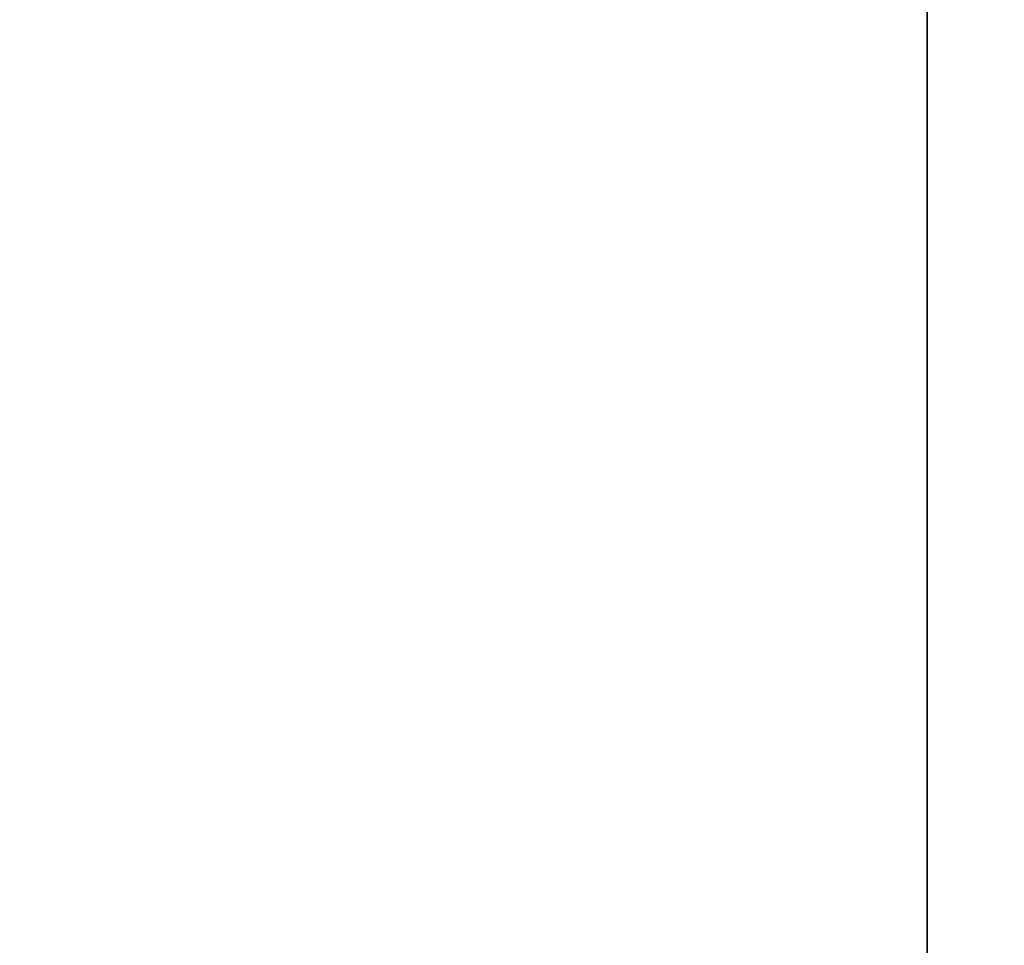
# Model space of a CAD drawing. Header units: millimetres. Extents: x 549 to 1049, y -22 to 79.
# Tile 100 of 127: x 664.85756 to 664.86248, y 47.98066 to 47.98529. Entities that reach past the tile are written whole.
import ezdxf

# ---------------------------------------------------------------- set-up
doc = ezdxf.new("R2010")
doc.units = ezdxf.units.MM
doc.header["$LTSCALE"] = 41.718519
doc.layers.add('34', color=7, linetype='CONTINUOUS')
doc.layers.add('35', color=7, linetype='CONTINUOUS')

msp = doc.modelspace()

# ---------------------------------------------------------------- linework, layer by layer
at = {"layer": '34', "color": 44, "linetype": 'Continuous', "true_color": 0x8c7500}
for points in [[(664.8620954, 77.3974301, 131.8269088), (658.1005531, -22.0025699, 136.2806055), (658.1005531, 77.3974301, 136.2806055), (664.8620954, 77.3974301, 131.8269088)], [(664.8620954, -22.0025699, 131.8269088), (658.1005531, -22.0025699, 136.2806055), (664.8620954, 77.3974301, 131.8269088), (664.8620954, -22.0025699, 131.8269088)], [(671.7643109, -22.0025699, 127.5944993), (664.8620954, -22.0025699, 131.8269088), (671.7643109, 77.3974301, 127.5944993), (671.7643109, -22.0025699, 127.5944993)], [(671.7643109, 77.3974301, 127.5944993), (664.8620954, -22.0025699, 131.8269088), (664.8620954, 77.3974301, 131.8269088), (671.7643109, 77.3974301, 127.5944993)]]:
    msp.add_3dface(points, dxfattribs=at)
at = {"layer": '35', "color": 44, "linetype": 'Continuous', "true_color": 0x8c7500}
for points in [[(664.6416648, 77.3974301, 553.6433774), (671.5394531, -22.0025699, 557.8829985), (671.5394531, 77.3974301, 557.8829985), (664.6416648, 77.3974301, 553.6433774)], [(664.6416648, -22.0025699, 553.6433774), (671.5394531, -22.0025699, 557.8829985), (664.6416648, 77.3974301, 553.6433774), (664.6416648, -22.0025699, 553.6433774)]]:
    msp.add_3dface(points, dxfattribs=at)

doc.saveas('drawing.dxf')
